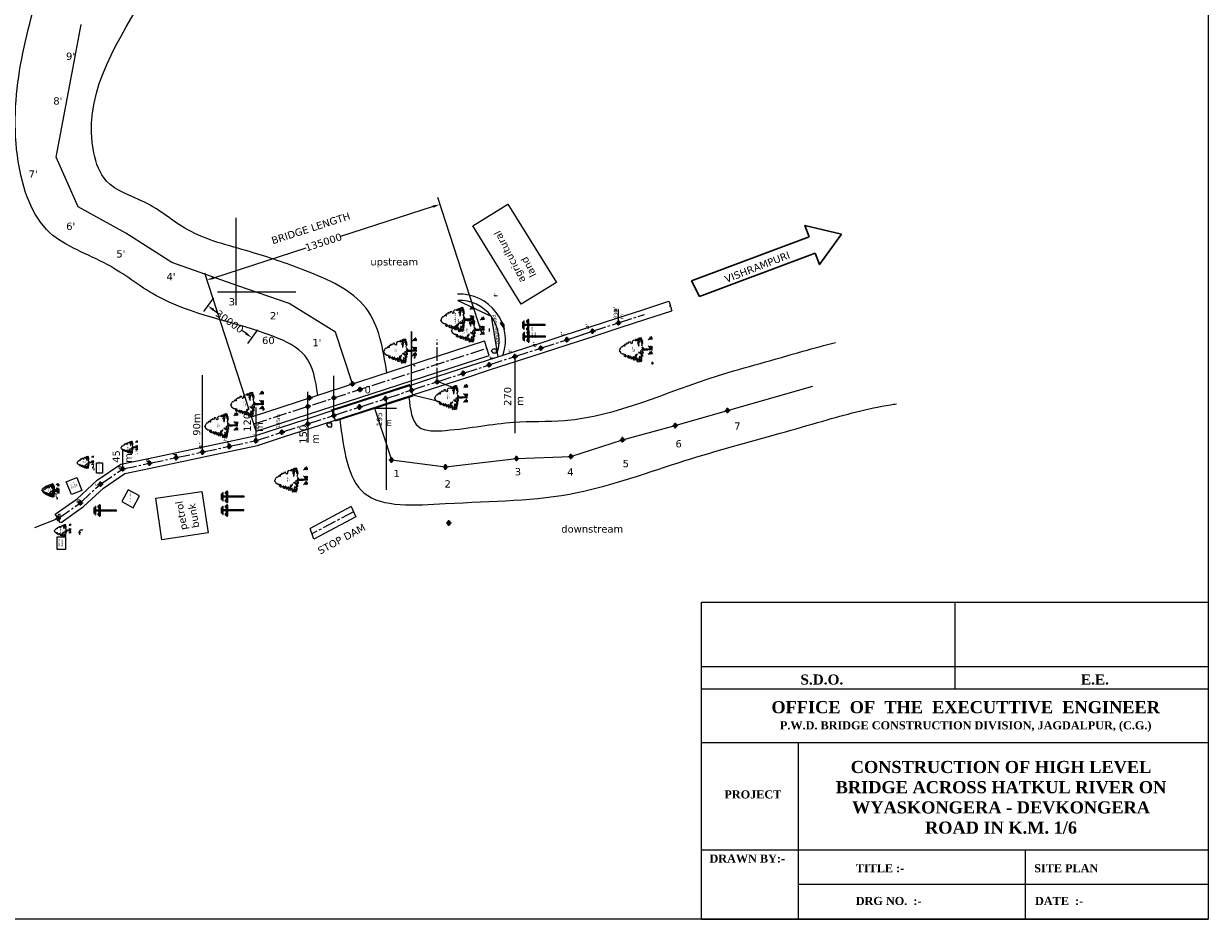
# Model space of a CAD drawing. Header units: millimetres. Extents: x -7700071838 to 844383267715, y -571436171822 to -6721321135.
# Tile 2 of 19: x -7699657326 to -7699004560, y -13451704380 to -13451210950. Entities that reach past the tile are written whole.
import ezdxf

# ---------------------------------------------------------------- set-up
doc = ezdxf.new("R2010")
doc.units = ezdxf.units.MM
doc.header["$MEASUREMENT"] = 0
doc.header["$PDMODE"] = 98
doc.header["$PDSIZE"] = 1500
doc.linetypes.add('CENTER2', pattern=[28.575, 19.05, -3.175, 3.175, -3.175])
doc.layers.add('DIMENTION', color=7, linetype='Continuous', lineweight=9)
for name, color, linetype in [('GROUND_LVL', 114, 'Continuous'), ('SECTION', 7, 'Continuous'), ('TEX', 6, 'Continuous')]:
    doc.layers.add(name, color=color, linetype=linetype)
doc.styles.get("Standard").update_dxf_attribs({"font": 'verdana.ttf', "height": 4000})
doc.dimstyles.new('ISO-25', dxfattribs={"dimtxt": 1600, "dimasz": 4000, "dimexe": 4000, "dimexo": 4000, "dimgap": 0.02, "dimtad": 0, "dimdec": 0, "dimdsep": 46, "dimtxsty": 'Standard', "dimcen": 996, "dimclrd": 1, "dimclre": 1, "dimclrt": 1, "dimadec": 0, "dimazin": 0, "dimtfac": 1, "dimtdec": 0, "dimtix": 1, "dimtmove": 2, "dimatfit": 3, "dimfxl": 1200, "dimlwd": 0, "dimlwe": 0, "dimarcsym": 0})

# ---------------------------------------------------------------- blocks, each defined once
blk = doc.blocks.new('A$C16861002')
h = blk.add_hatch()
h.set_pattern_fill('AR-SAND,_O', color=86, scale=0.00875, angle=-7.1637)
h.set_pattern_definition([(30.3363, (-438.715158, 35.971238), (0.0015555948, 0.01679683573), [0, -0.0133, 0, -0.014875, 0, -0.01421875]), (0.3363, (-438.715158, 35.971238), (0.0184440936, 0.0225698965), [0, -0.007175, 0, -0.0119875, 0, -0.00459375]), (320.3363, (-438.725837, 35.97258), (0.02704221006, -0.0033489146), [0, -0.004375, 0, -0.01575, 0, -0.0205625]), (310.3363, (-438.725837, 35.97258), (0.0270559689, 0.0043395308), [0, -0.0021875, 0, -0.010325, 0, -0.0118125])])
edge = h.paths.add_edge_path()
edge.add_spline(control_points=[(0.438, 0.101), (0.437, 0.102), (0.413, 0.106), (0.357, 0.111), (0.269, 0.122), (0.166, 0.139), (0.083, 0.135), (0.01, 0.173), (-0.007, 0.148), (-0.011, 0.141)], knot_values=[0.028153, 0.028153, 0.028153, 0.028153, 0.042705, 0.440186, 0.998352, 1.57343, 2.182336, 2.529485, 2.667956, 2.667956, 2.667956, 2.667956], degree=3, periodic=0)
edge.add_line((-0.011, 0.141), (0.434, 0.085))
edge.add_arc((0.31, 0.123), 0.13, 342.7907, 350.3646)
at = {"color": 86}
for p, q in [((0.652, 0.166), (0.636, 0.073)), ((0.648, 0.39), (0.64, 0.262)), ((0.65, 0.269), (0.643, 0.158)), ((0.658, 0.459), (0.648, 0.39)), ((0.662, 0.385), (0.679, 0.472)), ((0.669, 0.346), (0.664, 0.266)), ((0.694, 0.469), (0.679, 0.352))]:
    blk.add_line(p, q, dxfattribs=at)
for points in [[(0.41, 1.045), (0.357, 1.036), (0.34, 1.005), (0.366, 1.001), (0.375, 0.973), (0.352, 0.959), (0.39, 0.96), (0.394, 0.987), (0.421, 1), (0.419, 1.017), (0.389, 1.02)], [(0.404, 1.101), (0.397, 1.085), (0.37, 1.105)], [(0.43, 1.175), (0.406, 1.15), (0.427, 1.115)], [(0.454, 1.095), (0.421, 1.066), (0.46, 1.039), (0.471, 1.06), (0.455, 1.067)], [(0.496, 1.221), (0.495, 1.183), (0.449, 1.189), (0.481, 1.207), (0.476, 1.229)], [(0.459, 1.27), (0.494, 1.271), (0.456, 1.243)], [(0.491, 1.15), (0.464, 1.137), (0.482, 1.113)], [(0.517, 1.318), (0.501, 1.298), (0.527, 1.3)], [(0.553, 1.269), (0.516, 1.246), (0.549, 1.231)], [(0.196, 0.638), (0.164, 0.626), (0.192, 0.606)], [(0.181, 0.728), (0.21, 0.648), (0.248, 0.681)], [(0.192, 0.782), (0.197, 0.753), (0.231, 0.782), (0.26, 0.773), (0.255, 0.801), (0.232, 0.793)], [(0.221, 0.602), (0.206, 0.587), (0.239, 0.572), (0.249, 0.588)], [(0.243, 0.643), (0.216, 0.63), (0.264, 0.602), (0.279, 0.617)], [(0.288, 0.759), (0.256, 0.741), (0.27, 0.717)], [(0.286, 0.88), (0.266, 0.86), (0.299, 0.85)], [(0.307, 0.602), (0.272, 0.568), (0.311, 0.569), (0.339, 0.549)], [(0.312, 0.712), (0.275, 0.689), (0.283, 0.655), (0.324, 0.672)], [(0.356, 0.926), (0.313, 0.959), (0.285, 0.94), (0.289, 0.907)], [(0.294, 0.807), (0.305, 0.762), (0.373, 0.792), (0.319, 0.799), (0.314, 0.827)], [(0.328, 0.6), (0.35, 0.575), (0.384, 0.604)], [(0.336, 0.665), (0.352, 0.624), (0.402, 0.678), (0.361, 0.656)], [(0.358, 0.838), (0.338, 0.818), (0.367, 0.809)], [(0.358, 0.909), (0.34, 0.867), (0.401, 0.843), (0.42, 0.857), (0.379, 0.873)], [(0.406, 0.606), (0.381, 0.582), (0.406, 0.502), (0.469, 0.532), (0.424, 0.544), (0.448, 0.568)], [(0.413, 0.935), (0.386, 0.927), (0.397, 0.91), (0.428, 0.917)], [(0.457, 0.842), (0.425, 0.824), (0.432, 0.779), (0.453, 0.776), (0.448, 0.804), (0.465, 0.808), (0.48, 0.789), (0.499, 0.803)], [(0.473, 0.565), (0.497, 0.513), (0.52, 0.559)], [(0.482, 0.773), (0.499, 0.732), (0.523, 0.756)], [(0.502, 0.622), (0.523, 0.586), (0.571, 0.591), (0.56, 0.609), (0.527, 0.613)], [(0.551, 0.533), (0.512, 0.494), (0.53, 0.47), (0.553, 0.483), (0.538, 0.496)], [(0.566, 0.685), (0.549, 0.654), (0.595, 0.648)], [(0.597, 0.522), (0.565, 0.476), (0.622, 0.486)], [(0.605, 0.592), (0.594, 0.566), (0.622, 0.552), (0.653, 0.564)], [(0.645, 0.461), (0.669, 0.518), (0.725, 0.484), (0.678, 0.49)], [(0.853, 0.649), (0.862, 0.62), (0.893, 0.633), (0.907, 0.604), (0.931, 0.656), (0.899, 0.643)], [(0.942, 0.63), (0.976, 0.592), (1.024, 0.597)], [(0.959, 0.504), (1, 0.46), (1.033, 0.484), (1.07, 0.468), (1.067, 0.518), (1.031, 0.5)], [(0.971, 0.667), (0.996, 0.631), (1.01, 0.673)], [(1.047, 0.592), (1.082, 0.565), (1.044, 0.57)], [(1.103, 0.662), (1.056, 0.634), (1.063, 0.617), (1.107, 0.595), (1.139, 0.613), (1.094, 0.624), (1.127, 0.653)], [(1.14, 0.75), (1.11, 0.754), (1.092, 0.712), (1.108, 0.705), (1.12, 0.731)], [(1.098, 0.519), (1.094, 0.492), (1.127, 0.477), (1.128, 0.521)], [(1.152, 0.716), (1.121, 0.703), (1.13, 0.675)], [(1.126, 0.571), (1.135, 0.542), (1.164, 0.571)], [(1.171, 0.527), (1.156, 0.507), (1.183, 0.481)], [(0.735, 0.466), (0.716, 0.447), (0.749, 0.442)], [(0.744, 0.498), (0.777, 0.461), (0.786, 0.493)], [(0.833, 0.492), (0.857, 0.478), (0.874, 0.509)], [(0.922, 0.49), (0.897, 0.459), (0.945, 0.46)]]:
    blk.add_lwpolyline(points, close=True, dxfattribs=at)
for points in [[(0.696, 1.459), (0.68, 1.456), (0.606, 1.371), (0.598, 1.314), (0.578, 1.299), (0.534, 1.292)], [(0.696, 1.459), (0.72, 1.451), (0.725, 1.454), (0.721, 1.463), (0.739, 1.483), (0.79, 1.465), (0.792, 1.457), (0.806, 1.459), (0.816, 1.433), (0.834, 1.437), (0.866, 1.421)], [(1.112, 0.761), (1.118, 0.763), (1.115, 0.845), (1.079, 0.891), (1.02, 0.892), (0.978, 0.921), (0.995, 0.948), (1.056, 0.958), (1.073, 0.985), (1.072, 1.049), (1.026, 1.049), (1.013, 1.086), (1.05, 1.128), (1.036, 1.13), (1.026, 1.155), (1.002, 1.152), (0.985, 1.154), (1.005, 1.175), (0.987, 1.206), (0.99, 1.235), (0.939, 1.224), (0.915, 1.221), (0.914, 1.245), (0.962, 1.262), (0.919, 1.326), (0.889, 1.342), (0.896, 1.393), (0.867, 1.415), (0.866, 1.421)], [(1.104, 0.701), (1.106, 0.673), (1.161, 0.645), (1.176, 0.595), (1.178, 0.568), (1.208, 0.55), (1.186, 0.479)], [(0.601, 0.07), (0.622, 0.184), (0.628, 0.304), (0.633, 0.413), (0.649, 0.466)], [(0.702, 0.459), (0.684, 0.352), (0.676, 0.254), (0.664, 0.123), (0.654, 0.063)], [(0.913, 0.457), (0.953, 0.438), (0.981, 0.448), (1.028, 0.436), (1.068, 0.458), (1.094, 0.448), (1.092, 0.476), (1.132, 0.457), (1.185, 0.479)]]:
    blk.add_lwpolyline(points, dxfattribs=at)
for centre, radius, start, end in [((0.242, 0.146), 0.227, 343.8213, 33.8793), ((0.375, 0.113), 0.0789, 338.4127, 44.178), ((0.31, 0.123), 0.13, 343.4617, 20.2712), ((0.396, 0.136), 0.0898, 354.9817, 66.5193), ((0.218, 0.179), 0.273, 338.8097, 11.1779), ((0.526, 0.078), 0.0496, 83.2374, 178.7654), ((0.587, 0.1), 0.101, 124.1986, 191.1044), ((0.67, 0.06), 0.0496, 346.9072, 82.4352), ((0.616, 0.096), 0.101, 334.5682, 41.474), ((0.993, 0.081), 0.273, 154.4947, 186.8629), ((0.81, 0.084), 0.0898, 99.1533, 170.6909), ((0.962, 0.056), 0.227, 131.7933, 181.8513), ((0.825, 0.057), 0.0789, 121.4946, 187.2599), ((0.89, 0.05), 0.13, 145.4014, 182.2109), ((0.874, 0.067), 0.227, 343.8213, 33.8793), ((1.029, 0.056), 0.0898, 354.9817, 66.5193), ((1.007, 0.034), 0.0789, 338.4127, 44.178), ((0.942, 0.044), 0.13, 343.4617, 20.2712), ((0.85, 0.099), 0.273, 338.8097, 11.1779), ((1.158, -0.001), 0.0496, 83.2374, 178.7654), ((1.22, 0.02), 0.101, 124.1986, 191.1044)]:
    blk.add_arc(centre, radius, start, end, dxfattribs=at)
for points, start_tangent, end_tangent in [([(0.532, 0.127), (0.53, 0.136), (0.535, 0.137), (0.54, 0.136), (0.539, 0.134), (0.541, 0.128), (0.541, 0.125), (0.54, 0.121), (0.533, 0.12), (0.531, 0.126), (0.532, 0.127)], (-0.533022, 0.846101), (-0.533022, 0.846101)), ([(0.532, 0.184), (0.53, 0.188), (0.533, 0.189), (0.535, 0.188), (0.535, 0.187), (0.536, 0.184), (0.536, 0.183), (0.535, 0.181), (0.532, 0.18), (0.531, 0.184), (0.532, 0.184)], (-0.533022, 0.846101), (-0.533022, 0.846101)), ([(0.676, 0.109), (0.68, 0.117), (0.676, 0.119), (0.671, 0.119), (0.671, 0.117), (0.668, 0.112), (0.666, 0.109), (0.667, 0.105), (0.673, 0.102), (0.677, 0.108), (0.676, 0.109)], (0.725822, 0.687882), (0.725822, 0.687882)), ([(0.691, 0.164), (0.693, 0.168), (0.691, 0.169), (0.688, 0.169), (0.688, 0.168), (0.687, 0.166), (0.686, 0.164), (0.686, 0.162), (0.689, 0.16), (0.691, 0.163), (0.691, 0.164)], (0.725822, 0.687882), (0.725822, 0.687882)), ([(1.165, 0.048), (1.163, 0.057), (1.167, 0.057), (1.172, 0.056), (1.172, 0.054), (1.173, 0.049), (1.174, 0.046), (1.172, 0.042), (1.166, 0.04), (1.163, 0.047), (1.165, 0.048)], (-0.533022, 0.846101), (-0.533022, 0.846101)), ([(1.164, 0.104), (1.163, 0.109), (1.165, 0.109), (1.167, 0.109), (1.167, 0.108), (1.168, 0.105), (1.168, 0.103), (1.168, 0.101), (1.164, 0.101), (1.163, 0.104), (1.164, 0.104)], (-0.533022, 0.846101), (-0.533022, 0.846101))]:
    blk.add_spline(points, degree=3, dxfattribs=dict(at, start_tangent=start_tangent, end_tangent=end_tangent))
blk = doc.blocks.new('electick pol')
at = {"color": 165}
for p, q in [((-3840476501.22132, -6721410943.141304), (-3840480023.47962, -6721410943.141305)), ((-3840480023.47962, -6721410943.141305), (-3840480023.47962, -6721411144.741306)), ((-3840476501.22132, -6721411144.741307), (-3840480023.47962, -6721411144.741307)), ((-3840478564.750471, -6721411855.673632), (-3840478564.750471, -6721411144.741308)), ((-3840477959.95047, -6721411855.673632), (-3840477959.95047, -6721411144.741308)), ((-3840476501.22132, -6721411144.741307), (-3840476501.22132, -6721410943.141304)), ((-3840481387.150473, -6721414148.940834), (-3840475137.550468, -6721414148.940834)), ((-3840481387.150473, -6721414955.340834), (-3840475137.550468, -6721414955.340834)), ((-3840481185.550472, -6721413637.952033), (-3840480177.550471, -6721413637.952032)), ((-3840481185.550472, -6721413637.952033), (-3840481185.550472, -6721413947.340834)), ((-3840481185.550472, -6721413947.340834), (-3840480177.550472, -6721413947.340834)), ((-3840480983.950472, -6721414148.940834), (-3840480983.950472, -6721413949.088034)), ((-3840480890.168394, -6721411855.673632), (-3840478564.750471, -6721411855.673631)), ((-3840480890.168394, -6721411855.673632), (-3840480890.168394, -6721412057.273631)), ((-3840480890.168394, -6721412057.273631), (-3840478766.350471, -6721412057.273633)), ((-3840480379.150472, -6721413949.088034), (-3840480379.150472, -6721414148.940834)), ((-3840480177.550472, -6721413947.340834), (-3840480177.550472, -6721413636.742434)), ((-3840478766.350471, -6721412058.886432), (-3840478766.350471, -6721412334.540833)), ((-3840478766.350471, -6721412334.540833), (-3840477758.35047, -6721412334.540833)), ((-3840478564.750471, -6721414148.940834), (-3840478564.750471, -6721412340.320032)), ((-3840478564.750471, -6721425035.340841), (-3840478564.750471, -6721414955.340834)), ((-3840477959.95047, -6721411855.673631), (-3840475634.532547, -6721411855.673632)), ((-3840477959.95047, -6721414148.940834), (-3840477959.95047, -6721412340.320032)), ((-3840477959.95047, -6721425035.340841), (-3840477959.95047, -6721414955.340834)), ((-3840477758.35047, -6721412334.540833), (-3840477758.35047, -6721412055.660832)), ((-3840477758.35047, -6721412055.660832), (-3840475634.532547, -6721412057.273632)), ((-3840476347.150469, -6721413638.355233), (-3840476347.150469, -6721413947.340834)), ((-3840476347.150469, -6721413638.355233), (-3840475339.150468, -6721413638.355233)), ((-3840476347.150469, -6721413947.340834), (-3840475339.150468, -6721413947.340834)), ((-3840476145.550469, -6721414148.940834), (-3840476145.550469, -6721413949.222433)), ((-3840475634.532547, -6721411855.673632), (-3840475634.532547, -6721412057.273631)), ((-3840475540.750468, -6721413949.222433), (-3840475540.750468, -6721414148.940834)), ((-3840475339.150468, -6721413947.340834), (-3840475339.150468, -6721413638.355233)), ((-3840478564.750471, -6721425035.340841), (-3840477959.95047, -6721425035.340841))]:
    blk.add_line(p, q, dxfattribs=at)
for centre, major_axis, ratio, start_param, end_param in [((-3840481387.150473, -6721414552.140834), (397.358505, 68.38464), 0.9999999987, 1.400367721, 4.5419603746), ((-3840475137.550468, -6721414552.140834), (-402.899212, 15.5713), 0.9999999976, 1.6094252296, 4.7510178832)]:
    blk.add_ellipse(centre, major_axis=major_axis, ratio=ratio, start_param=start_param, end_param=end_param, dxfattribs=at)
blk = doc.blocks.new('*D262')
at = {"layer": 'Defpoints', "color": 0, "ltscale": 20, "transparency": 16777216}
for p in [(-7699427937.840042, -13451310488.09671), (-7699403480.532068, -13451385759.950821), (-7699531873.085396, -13451427477.220249)]:
    blk.add_point(p, dxfattribs=at)
at = {"layer": 'SECTION', "color": 1, "lineweight": 0, "ltscale": 20, "transparency": 16777216}
for p, q in [((-7699404716.600045, -13451381955.72476), (-7699429173.908019, -13451306683.87064)), ((-7699431742.066107, -13451311724.16469), (-7699482682.294914, -13451328275.648359)), ((-7699552526.167303, -13451350969.298161), (-7699501585.938501, -13451334417.814489)), ((-7699533109.153373, -13451423672.994181), (-7699557566.461347, -13451348401.14007))]:
    blk.add_line(p, q, dxfattribs=at)
at = {"layer": 'SECTION', "color": 1, "ltscale": 20, "transparency": 16777216}
for points in [[(-7699431948.077436, -13451311090.12701), (-7699431536.054777, -13451312358.20236), (-7699427937.840042, -13451310488.09671)], [(-7699552732.178633, -13451350335.260481), (-7699552320.155973, -13451351603.335831), (-7699556330.39337, -13451352205.366131)]]:
    blk.add_solid(points, dxfattribs=at)
at = {"layer": 'SECTION', "color": 1, "ltscale": 20, "transparency": 16777216, "insert": (-7699492134.116705, -13451331346.731421), "char_height": 4000, "attachment_point": 5, "rotation": 17.9999999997}
blk.add_mtext('135000', dxfattribs=at)
blk = doc.blocks.new('*D263')
at = {"layer": 'Defpoints', "color": 0, "ltscale": 20, "transparency": 16777216}
for p in [(-7699550463.789675, -13451358672.19932), (-7699555974.551804, -13451366257.11269), (-7699526193.279843, -13451376305.756889)]:
    blk.add_point(p, dxfattribs=at)
at = {"layer": 'SECTION', "color": 1, "lineweight": 0, "ltscale": 20, "transparency": 16777216}
for p, q in [((-7699552814.930683, -13451361908.2673), (-7699558325.692814, -13451369493.18066)), ((-7699552738.483826, -13451368608.2537), (-7699550585.286878, -13451370172.642851)), ((-7699534940.10995, -13451381539.529249), (-7699537093.306898, -13451379975.140091)), ((-7699528544.420852, -13451379541.824869), (-7699534055.182982, -13451387126.73823))]:
    blk.add_line(p, q, dxfattribs=at)
at = {"layer": 'SECTION', "color": 1, "ltscale": 20, "transparency": 16777216}
for points in [[(-7699552346.626991, -13451368068.909031), (-7699553130.34066, -13451369147.59836), (-7699555974.551804, -13451366257.11269)], [(-7699534548.253116, -13451381000.18458), (-7699535331.966784, -13451382078.873911), (-7699531704.041972, -13451383890.67025)]]:
    blk.add_solid(points, dxfattribs=at)
at = {"layer": 'SECTION', "color": 1, "ltscale": 20, "transparency": 16777216, "insert": (-7699543839.296888, -13451375073.89147), "char_height": 4000, "attachment_point": 5, "rotation": 324.000000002}
blk.add_mtext('30000', dxfattribs=at)

msp = doc.modelspace()

# ---------------------------------------------------------------- linework, layer by layer
at = {"layer": 'DIMENTION', "color": 5, "lineweight": 30, "ltscale": 20}
for p, q in [((-7699224552.911746, -13451328305.98395), (-7699289383.784546, -13451352587.419531)), ((-7699284951.260288, -13451361261.689079), (-7699221158.474363, -13451337369.05345)), ((-7699289383.784546, -13451352587.419531), (-7699284951.260288, -13451361261.689079))]:
    msp.add_line(p, q, dxfattribs=at)
for points in [[(-7699224552.911746, -13451328305.98395), (-7699226871.968126, -13451322114.156919), (-7699206764.415248, -13451326844.55587)], [(-7699221136.280286, -13451337428.311131), (-7699218817.223907, -13451343620.138161), (-7699206764.415248, -13451326844.55587)]]:
    msp.add_lwpolyline(points, dxfattribs=at)
at = {"layer": 'GROUND_LVL', "color": 4}
for p, q in [((-7699283908.920477, -13451704379.75947), (-7699283908.920477, -13451529567.565599)), ((-7699283908.920477, -13451529567.565599), (-7699004560, -13451529567.565599)), ((-7699144234.460232, -13451529567.565599), (-7699144234.46027, -13451577426.28619)), ((-7699004560, -13451529567.565599), (-7699004560, -13451704379.75947)), ((-7699283908.920477, -13451565097.201191), (-7699004560, -13451565097.201191)), ((-7699283908.920477, -13451577426.28619), (-7699004560, -13451577426.28619)), ((-7699283908.920477, -13451606937.42845), (-7699004560, -13451606937.42845)), ((-7699230519.44989, -13451606937.42845), (-7699230519.44989, -13451704379.75947)), ((-7699283908.920477, -13451666153.449181), (-7699004560, -13451666153.449181)), ((-7699105544.288778, -13451666153.449181), (-7699105544.288778, -13451685005.645149)), ((-7699230519.449903, -13451685005.645149), (-7699004560, -13451685005.645149)), ((-7699105544.288778, -13451685005.645149), (-7699105544.288778, -13451704379.75947)), ((-7699283908.920477, -13451704379.75947), (-7699004560, -13451704379.75947))]:
    msp.add_line(p, q, dxfattribs=at)
at = {"layer": 'SECTION', "ltscale": 20}
for p, q in [((-7699628925.741068, -13451228973.58173), (-7699625573.816296, -13451211387.177)), ((-7699540325.062194, -13451366038.416019), (-7699540325.062194, -13451317946.73712)), ((-7699539378.992762, -13451355440.57782), (-7699575764.569635, -13451342553.824829)), ((-7699510976.627151, -13451365100.06164), (-7699539378.992762, -13451355440.57782)), ((-7699485441.594027, -13451380846.873489), (-7699510976.627151, -13451365100.06164)), ((-7699329554.615561, -13451375765.132549), (-7699329554.615561, -13451368275.00189)), ((-7699301872.716807, -13451363879.2173), (-7699300900.722717, -13451366253.97176)), ((-7699300900.722717, -13451366253.97176), (-7699301396.76757, -13451366457.0044)), ((-7699301396.76757, -13451366457.0044), (-7699300346.685237, -13451367464.46958)), ((-7699300346.685237, -13451367464.46958), (-7699300669.683791, -13451367659.861959)), ((-7699300669.683791, -13451367659.861959), (-7699300126.520926, -13451369094.886101)), ((-7699300173.123338, -13451369110.028139), (-7699300126.520925, -13451369094.886101)), ((-7699476207.75099, -13451409390.456711), (-7699485441.594027, -13451380846.873489)), ((-7699443681.397512, -13451412847.171881), (-7699443681.397512, -13451380615.991699)), ((-7699443681.397512, -13451380615.991699), (-7699443681.397512, -13451394861.036779)), ((-7699400575.695948, -13451380486.90468), (-7699400575.695948, -13451378912.200741)), ((-7699358086.311049, -13451385035.64238), (-7699343820.463305, -13451380400.38747)), ((-7699343820.463305, -13451380400.38747), (-7699343820.463305, -13451380400.38747)), ((-7699400884.789315, -13451393748.82556), (-7699403480.532068, -13451385759.950821)), ((-7699386618.006536, -13451394306.15221), (-7699386618.006536, -13451436594.03767)), ((-7699558728.50506, -13451446919.01819), (-7699558728.50506, -13451404566.8223)), ((-7699486478.940744, -13451426752.93663), (-7699486478.940744, -13451404868.69223)), ((-7699429026.567654, -13451408085.529011), (-7699419754.729108, -13451411831.59495)), ((-7699500745.647153, -13451431388.470539), (-7699500745.647153, -13451413807.75152)), ((-7699476207.75099, -13451409390.456711), (-7699476207.75099, -13451409390.456711)), ((-7699442831.600779, -13451415462.577299), (-7699428091.983809, -13451419074.052271)), ((-7699529277.342641, -13451432414.632759), (-7699529277.342641, -13451422397.04948)), ((-7699457558.263142, -13451417356.038839), (-7699457558.263142, -13451467744.4121)), ((-7699529277.342641, -13451435466.09499), (-7699531873.085393, -13451427477.220249)), ((-7699464091.314747, -13451422843.435101), (-7699454651.154039, -13451451319.448971)), ((-7699464091.314747, -13451422843.435101), (-7699451938.756094, -13451422843.435101)), ((-7699298321.778638, -13451432385.686899), (-7699269483.92776, -13451424116.566219)), ((-7699529277.342641, -13451440658.98037), (-7699529277.342641, -13451432414.632759)), ((-7699500745.647153, -13451431388.470539), (-7699500745.647153, -13451441617.21644)), ((-7699327299.553427, -13451440150.258249), (-7699298321.778638, -13451432385.686899)), ((-7699544056.291049, -13451443800.342831), (-7699544832.748184, -13451440902.56535)), ((-7699355831.248916, -13451449420.76808), (-7699327299.553427, -13451440150.258249)), ((-7699602638.412697, -13451456252.35718), (-7699602638.412697, -13451445947.867279)), ((-7699560595.141544, -13451442031.31163), (-7699560529.10756, -13451441989.79641)), ((-7699454651.154039, -13451451319.448971), (-7699424899.863388, -13451455174.40741)), ((-7699424899.863388, -13451455174.40741), (-7699385812.973726, -13451450467.752979)), ((-7699385812.973726, -13451450467.752979), (-7699355831.248916, -13451449420.76808)), ((-7699638331.562473, -13451483473.872681), (-7699651356.06826, -13451488657.509041)), ((-7699639043.170147, -13451482488.02578), (-7699639908.897674, -13451481221.204559)), ((-7699639311.091654, -13451482753.966221), (-7699639043.170147, -13451482488.02578)), ((-7699638053.347175, -13451483485.907351), (-7699639311.091654, -13451482753.966221)), ((-7699638487.652718, -13451483800.011539), (-7699638053.347175, -13451483485.907351)), ((-7699636983.917064, -13451485879.19656), (-7699638487.652718, -13451483800.011539))]:
    msp.add_line(p, q, dxfattribs=at)
at = {"layer": 'SECTION', "color": 5, "ltscale": 20}
msp.add_line((-7699550463.789674, -13451358672.19932), (-7699507424.152527, -13451358672.19932), dxfattribs=at)
at = {"layer": 'SECTION', "color": 2, "linetype": 'CENTER2', "ltscale": 400}
for p, q in [((-7699343820.463305, -13451380400.38747), (-7699329554.615561, -13451375765.132549)), ((-7699329554.615561, -13451375765.132549), (-7699315288.767817, -13451371129.87764)), ((-7699358086.311049, -13451385035.64238), (-7699343820.463305, -13451380400.38747)), ((-7699530575.214017, -13451431471.657619), (-7699402182.660691, -13451389754.388201)), ((-7699429415.549768, -13451408211.91696), (-7699429415.549768, -13451384935.89987)), ((-7699386618.006536, -13451394306.15221), (-7699372352.158792, -13451389670.897301)), ((-7699372352.158792, -13451389670.897301), (-7699358086.311049, -13451385035.64238)), ((-7699400883.85428, -13451398941.407129), (-7699386618.006536, -13451394306.15221)), ((-7699414760.71991, -13451403450.274099), (-7699400883.85428, -13451398941.407129)), ((-7699443292.415398, -13451412720.78393), (-7699429026.567654, -13451408085.529011)), ((-7699429026.567654, -13451408085.529011), (-7699414760.71991, -13451403450.274099)), ((-7699457558.263142, -13451417356.038839), (-7699443292.415398, -13451412720.78393)), ((-7699486089.95863, -13451426626.548679), (-7699471824.110886, -13451421991.29376)), ((-7699471824.110886, -13451421991.29376), (-7699457558.263142, -13451417356.038839)), ((-7699500745.647153, -13451431388.470539), (-7699486089.95863, -13451426626.548679)), ((-7699515011.494897, -13451436023.725451), (-7699500745.647153, -13451431388.470539)), ((-7699543949.556652, -13451443777.655729), (-7699529277.342641, -13451440658.98037)), ((-7699529277.342641, -13451440658.98037), (-7699515011.494897, -13451436023.725451)), ((-7699573293.984674, -13451450015.006451), (-7699558621.770663, -13451446896.331091)), ((-7699558621.770663, -13451446896.331091), (-7699543949.556652, -13451443777.655729)), ((-7699602638.412697, -13451456252.35718), (-7699587966.198686, -13451453133.68182)), ((-7699587966.198686, -13451453133.68182), (-7699573293.984674, -13451450015.006451)), ((-7699615073.976285, -13451464640.250731), (-7699602638.412697, -13451456252.35718)), ((-7699626044.281809, -13451474870.22613), (-7699615073.976285, -13451464640.250731)), ((-7699638331.562473, -13451483473.872681), (-7699626044.281809, -13451474870.22613)), ((-7699475542.749701, -13451479827.80724), (-7699498512.245307, -13451492040.90469))]:
    msp.add_line(p, q, dxfattribs=at)
at = {"layer": 'SECTION', "color": 1, "ltscale": 400}
for p, q in [((-7699531873.085394, -13451427477.220249), (-7699403480.532067, -13451385759.950821)), ((-7699529277.342641, -13451435466.09499), (-7699400884.789315, -13451393748.82556))]:
    msp.add_line(p, q, dxfattribs=at)
at = {"layer": 'SECTION', "color": 4, "ltscale": 20}
for p, q in [((-7699487467.795126, -13451423709.555771), (-7699444670.251894, -13451409803.791031)), ((-7699442692.543131, -13451415890.552731), (-7699444670.251895, -13451409803.791031)), ((-7699485490.086363, -13451429796.31748), (-7699442692.543131, -13451415890.552731)), ((-7699485490.086363, -13451429796.31748), (-7699487467.795126, -13451423709.555771))]:
    msp.add_line(p, q, dxfattribs=at)
at = {"layer": 'SECTION', "color": 6, "ltscale": 20}
for p, q in [((-7699476848.587073, -13451477022.233089), (-7699499487.51262, -13451489059.56333)), ((-7699476848.587073, -13451477022.233089), (-7699474236.912328, -13451482633.38138)), ((-7699497536.977994, -13451495022.24605), (-7699499487.51262, -13451489059.56333))]:
    msp.add_line(p, q, dxfattribs=at)
at = {"layer": 'SECTION', "color": 6, "ltscale": 400}
msp.add_line((-7699474236.912329, -13451482633.38138), (-7699497536.977994, -13451495022.24605), dxfattribs=at)
at = {"layer": 'SECTION', "color": 32, "ltscale": 20}
for p, q in [((-7699626699.54243, -13451491251.509689), (-7699627184.095998, -13451491251.509689)), ((-7699627184.095998, -13451491351.509689), (-7699627184.095998, -13451491251.509689)), ((-7699626699.54243, -13451491351.509689), (-7699627184.095998, -13451491351.509689)), ((-7699626699.54243, -13451491351.509689), (-7699627184.095998, -13451491351.509689)), ((-7699626677.095059, -13451491476.019819), (-7699626677.095059, -13451492174.06036)), ((-7699626600.077359, -13451491476.019819), (-7699626600.077359, -13451492174.06036)), ((-7699626600.077359, -13451492174.06036), (-7699626171.642215, -13451492174.06036)), ((-7699626600.077359, -13451492251.07806), (-7699626171.642215, -13451492251.07806)), ((-7699626309.989591, -13451491215.03418), (-7699626509.989591, -13451491215.03418)), ((-7699626309.989591, -13451491415.03418), (-7699626509.989591, -13451491415.03418)), ((-7699626171.642215, -13451492174.06036), (-7699626171.642215, -13451492251.07806)), ((-7699626109.989589, -13451491515.03418), (-7699626109.989589, -13451491115.03418)), ((-7699625527.634917, -13451489813.14661), (-7699624736.945668, -13451489813.14661)), ((-7699625527.634917, -13451489873.14661), (-7699624736.945666, -13451489873.14661)), ((-7699624736.945666, -13451489873.14661), (-7699624736.945668, -13451489813.146601))]:
    msp.add_line(p, q, dxfattribs=at)
at = {"layer": 'SECTION', "ltscale": 20}
for points in [[(-7700071838.277792, -13451704379.75947), (-7700071838.277792, -13450963580), (-7699004560, -13450963580), (-7699004560, -13451704379.75947)], [(-7699390470.088075, -13451310317.60664), (-7699363782.907086, -13451353497.21773), (-7699383161.505516, -13451365474.170521), (-7699409848.686504, -13451322294.559429)], [(-7699617120.33646, -13451458654.86643), (-7699617120.33646, -13451452910.266979), (-7699613864.693793, -13451452910.266979), (-7699613864.693793, -13451458654.86643)], [(-7699599696.974391, -13451467707.34215), (-7699603261.744568, -13451474251.707161), (-7699597002.135808, -13451477661.36824), (-7699593437.365631, -13451471117.003229)], [(-7699581142.835102, -13451495259.686029), (-7699584512.985209, -13451472385.500839), (-7699559106.194843, -13451468642.21134), (-7699555736.044736, -13451491516.39653)], [(-7699638842.433647, -13451500574.284121), (-7699638842.433647, -13451493627.620911), (-7699634317.934051, -13451493627.620911), (-7699634317.934051, -13451500574.284121)]]:
    msp.add_lwpolyline(points, close=True, dxfattribs=at)
for points in [[(-7699476207.75099, -13451409390.456711), (-7699485441.594027, -13451380846.873489), (-7699510976.627151, -13451365100.06164), (-7699539378.992762, -13451355440.57782), (-7699575764.569635, -13451342553.824829), (-7699601065.349597, -13451326435.45034), (-7699627303.940811, -13451311891.161739), (-7699639506.040103, -13451284484.79801), (-7699628925.741068, -13451228973.58173)], [(-7699418090.844116, -13451363447.072281), (-7699399730.452968, -13451372166.90712), (-7699396423.526901, -13451392221.92452), (-7699396051.240388, -13451394479.67458)], [(-7699639908.897674, -13451481221.204559), (-7699627779.138908, -13451472727.85603), (-7699616791.185115, -13451462481.423349), (-7699603733.034588, -13451453673.589609), (-7699588537.955835, -13451450443.775921), (-7699573865.741824, -13451447325.10055), (-7699559193.527813, -13451444206.42519), (-7699544521.313802, -13451441087.74983), (-7699529990.071788, -13451437999.03899), (-7699515861.291632, -13451433408.32003), (-7699501595.443888, -13451428773.065121), (-7699487328.737479, -13451424137.53121), (-7699473062.889735, -13451419502.276291), (-7699458797.041991, -13451414867.02137), (-7699444531.194248, -13451410231.76646), (-7699430265.346503, -13451405596.511539), (-7699415999.498759, -13451400961.25663), (-7699401733.651015, -13451396326.001711), (-7699387467.803271, -13451391690.746799), (-7699373201.955527, -13451387055.49188), (-7699358936.107783, -13451382420.236959), (-7699344670.260039, -13451377784.98205), (-7699330404.412295, -13451373149.727131), (-7699316138.564551, -13451368514.472219), (-7699301872.716807, -13451363879.2173)], [(-7699636754.227273, -13451485726.5408), (-7699624309.424709, -13451477012.59623), (-7699613356.767455, -13451466799.07811), (-7699601543.790806, -13451458831.12475), (-7699587394.441536, -13451455823.587721), (-7699572722.227525, -13451452704.912359), (-7699558050.013514, -13451449586.237), (-7699543377.799502, -13451446467.56163), (-7699528564.613494, -13451443318.921749), (-7699514161.698162, -13451438639.130871), (-7699499895.850418, -13451434003.875959), (-7699485629.14401, -13451429368.342051), (-7699471363.296266, -13451424733.08713), (-7699457097.448522, -13451420097.832211), (-7699442831.600779, -13451415462.577299), (-7699428565.753034, -13451410827.32238), (-7699414299.90529, -13451406192.067471), (-7699400034.057546, -13451401556.81255), (-7699385768.209802, -13451396921.55764), (-7699371502.362058, -13451392286.302719), (-7699357236.514314, -13451387651.0478), (-7699342970.66657, -13451383015.792891), (-7699328704.818826, -13451378380.53797), (-7699314438.971082, -13451373745.28306), (-7699300173.123338, -13451369110.028139)], [(-7699398767.440911, -13451392245.730671), (-7699396767.440911, -13451392245.730671), (-7699396767.440911, -13451390245.730671), (-7699398767.440911, -13451390245.730671), (-7699399731.730419, -13451391226.41921), (-7699398767.440911, -13451392245.730671)], [(-7699464091.314747, -13451422843.435101), (-7699454651.154039, -13451451319.448971), (-7699424899.863388, -13451455174.40741), (-7699385812.973726, -13451450467.752979), (-7699355831.248916, -13451449420.76808), (-7699327299.553427, -13451440150.258249), (-7699298321.778638, -13451432385.686899), (-7699269483.92776, -13451424116.566219), (-7699222411.903164, -13451410633.68149)], [(-7699489524.143682, -13451433018.009529), (-7699487524.143682, -13451433018.009529), (-7699487524.143682, -13451431018.009529), (-7699489524.143682, -13451431018.009529), (-7699490488.433189, -13451431998.698071), (-7699489524.143682, -13451433018.009529)]]:
    msp.add_lwpolyline(points, dxfattribs=at)
at = {"layer": 'SECTION', "color": 54, "ltscale": 20}
msp.add_lwpolyline([(-7699630994.982684, -13451470413.370041), (-7699633890.284264, -13451463309.10704), (-7699628093.124233, -13451460946.507771), (-7699625197.822654, -13451468050.770769)], close=True, dxfattribs=at)
at = {"layer": 'SECTION', "ltscale": 20}
for radius in [25424.290067, 21924.290067]:
    msp.add_arc((-7699417244.675223, -13451385355.0273), radius, 341.7472429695, 92.211890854, dxfattribs=at)
at = {"layer": 'SECTION', "color": 32, "ltscale": 20}
for centre, radius, start, end in [((-7699625527.634917, -13451490992.72184), 1179.575231, 89.6804548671, 186.5363984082), ((-7699626572.661872, -13451492146.644871), 107.971756, 165.2907652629, 255.2907652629), ((-7699625527.634917, -13451490992.72184), 1119.575231, 89.6804548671, 186.5363984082)]:
    msp.add_arc(centre, radius, start, end, dxfattribs=at)
at = {"layer": 'SECTION', "color": 5, "ltscale": 20}
for points in [[(-7699495236.806467, -13451415546.35206), (-7699502204.956903, -13451394006.46006), (-7699519553.260594, -13451383308.198071), (-7699584589.121132, -13451360645.74646), (-7699611295.982978, -13451343631.59902), (-7699642853.006423, -13451326139.25528), (-7699660325.518761, -13451286895.35004), (-7699645799.012978, -13451181980.761511)], [(-7699457186.620663, -13451403210.116819), (-7699468678.231151, -13451367687.286921), (-7699502399.993707, -13451346891.925211), (-7699532820.38981, -13451336546.12064), (-7699566940.018139, -13451324461.90321), (-7699590834.716216, -13451309239.30167), (-7699611754.875199, -13451297643.06819), (-7699618686.561445, -13451282074.24597), (-7699591513.053825, -13451197107.283819)], [(-7699445069.84751, -13451416662.98575), (-7699439620.842381, -13451433099.77644), (-7699424808.994961, -13451435018.98918), (-7699387360.272831, -13451430509.594971), (-7699359338.343267, -13451429531.04763), (-7699274996.674877, -13451404891.33231), (-7699251457.869322, -13451398149.08942), (-7699227919.063766, -13451391406.84654), (-7699209918.179094, -13451386504.684139)], [(-7699483075.323992, -13451429136.87558), (-7699469681.465696, -13451469539.12151), (-7699424990.731814, -13451475329.825649), (-7699352324.154564, -13451469310.488541), (-7699292976.807636, -13451451659.02984), (-7699240437.961601, -13451436601.158291), (-7699216904.742559, -13451429860.516439), (-7699179705.783028, -13451420903.461349), (-7699176343.35597, -13451420398.69669)]]:
    msp.add_spline(points, degree=3, dxfattribs=at)
at = {"layer": 'SECTION', "color": 230, "ltscale": 20}
for p in [(-7699329554.615561, -13451375765.132549), (-7699343820.463305, -13451380400.38747), (-7699372352.158792, -13451389670.897301), (-7699358086.311049, -13451385035.64238), (-7699386618.006536, -13451394306.15221), (-7699415149.702024, -13451403576.66205), (-7699400883.85428, -13451398941.407129), (-7699476207.75099, -13451409390.456711), (-7699429415.549768, -13451408211.91696), (-7699499763.813054, -13451417044.28524), (-7699486478.940744, -13451417143.909901), (-7699472007.75099, -13451412441.93532), (-7699443681.397512, -13451412847.171881), (-7699500745.647153, -13451421779.44381), (-7699472213.093, -13451422117.681709), (-7699457947.245256, -13451417482.42679), (-7699486478.940744, -13451426752.93663), (-7699269483.92776, -13451424116.566219), (-7699515011.494897, -13451436023.725451), (-7699500745.647153, -13451431388.470539), (-7699298321.778638, -13451432385.686899), (-7699529384.077038, -13451440681.667471), (-7699327299.553427, -13451440150.258249), (-7699558728.50506, -13451446919.01819), (-7699544056.291049, -13451443800.342831), (-7699355831.248916, -13451449420.76808), (-7699602638.412697, -13451456252.35718), (-7699587966.198686, -13451453133.68182), (-7699573293.984674, -13451450015.006451), (-7699454651.154039, -13451451319.448971), (-7699424899.863388, -13451455174.40741), (-7699385812.973726, -13451450467.752979), (-7699615073.976285, -13451464640.250731), (-7699626044.281809, -13451474870.22613), (-7699638331.562473, -13451483473.872681), (-7699423056.072199, -13451486025.378559)]:
    msp.add_point(p, dxfattribs=at)

# ---------------------------------------------------------------- block references
at = {"layer": 'SECTION', "color": 2, "linetype": 'CENTER2', "ltscale": 400}
for p, xscale, yscale, zscale, rotation in [((-7699407390.432283, -13451381614.189381), 12801.6000019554, 12801.60000038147, 12801.6, 97.27622080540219), ((-7699401579.814185, -13451387400.896049), 12801.6000019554, 12801.60000038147, 12801.6, 97.27622080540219), ((-7699308988.57092, -13451398286.777081), 12801.6000019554, 12801.60000038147, 12801.6, 97.27622080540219), ((-7699438912.123378, -13451398996.942961), 12801.6000019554, 12801.60000038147, 12801.6, 97.27622080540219), ((-7699410821.579676, -13451424655.121731), 12801.6000019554, 12801.60000038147, 12801.6, 97.27622080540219), ((-7699523167.966058, -13451428347.78117), 12801.6000019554, 12801.60000038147, 12801.6, 97.27622080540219), ((-7699537396.422152, -13451440095.92527), 12801.6000019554, 12801.60000038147, 12801.6, 97.27622080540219), ((-7699593584.420997, -13451448221.548321), 6400.799999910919, 6400.800001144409, 6400.799999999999, 97.27622079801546), ((-7699617793.252542, -13451456509.728331), 6400.799999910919, 6400.800001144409, 6400.799999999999, 97.27622079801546), ((-7699498982.711655, -13451470051.051519), 12801.6000019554, 12801.60000038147, 12801.6, 97.27622080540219), ((-7699637262.461276, -13451471604.502729), 6400.799999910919, 6400.800001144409, 6400.799999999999, 97.27622079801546), ((-7699636720.36388, -13451472270.193781), 6400.799999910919, 6400.800001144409, 6400.799999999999, 97.27622079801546), ((-7699630337.210848, -13451494088.302999), 6400.799999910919, 6400.800001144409, 6400.799999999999, 97.27622079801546)]:
    msp.add_blockref('A$C16861002', p, dxfattribs=dict(at, xscale=xscale, yscale=yscale, zscale=zscale, rotation=rotation))
at = {"layer": 'SECTION', "color": 32, "xscale": 0.8870468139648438, "yscale": 0.8870468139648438, "zscale": 0.8870472, "rotation": 90}
for p in [(-13661588623.107149, -10044692997.492439), (-13661588473.164539, -10044699310.93886), (-13661754585.109221, -10044787567.249901), (-13661824785.604219, -10044795158.57976), (-13661754609.993719, -10044795109.672779)]:
    msp.add_blockref('electick pol', p, dxfattribs=at)

# ---------------------------------------------------------------- texts
at = {"layer": 'SECTION'}
msp.add_text('c', height=2000, rotation=90, dxfattribs=at).set_placement((-7699616247.383085, -13451465734.47028))
at = {"layer": 'SECTION', "ltscale": 20, "char_height": 4000, "attachment_point": 1}
for s, width, insert in [("9'", 10270, (-7699633986.385504, -13451226875.08609)), ("8'", 18176.45730448, (-7699641036.385504, -13451251490.908791)), ("7'", 11410, (-7699654626.385504, -13451291813.58173)), ("6'", 9900, (-7699633906.385504, -13451320563.58173)), ("5'", 13060, (-7699606276.385504, -13451335763.58173)), ('upstream', 99570, (-7699466296.385504, -13451340136.798651)), ("4'", 14410, (-7699578646.385504, -13451348313.58173)), ("3'", 12760, (-7699544356.385504, -13451362143.58173)), ("2'", 16380, (-7699521606.385504, -13451369853.58173)), ('60', 9280, (-7699525996.385504, -13451383443.58173)), ("1'", 17431.71299553, (-7699498256.385504, -13451384693.58173)), ('0', 10699.34351254, (-7699469496.385504, -13451410613.022909)), ('7', 13218.95343399, (-7699265777.322721, -13451430637.318239)), ('6', 13795.84042931, (-7699298157.165642, -13451440396.10177)), ('5', 16474.24433517, (-7699327281.717659, -13451451301.511221)), ('1', 11026.78285217, (-7699453587.00465, -13451456751.1001)), ('3', 15106.19803429, (-7699386717.560658, -13451455791.42407)), ('4', 13029.40485001, (-7699357790.798466, -13451455919.173149)), ('2', 16655.5516777, (-7699425418.436796, -13451462493.577129)), ('downstream', 45200, (-7699361106.385504, -13451487330.317789))]:
    msp.add_mtext_dynamic_manual_height_columns(s, width=width, gutter_width=20000, heights=[0], dxfattribs=dict(at, insert=insert))
at = {"layer": 'SECTION', "ltscale": 20, "attachment_point": 1}
for s, width, insert, char_height, rotation in [('BRIDGE LENGTH', 98246.97345543, (-7699521265.744322, -13451328722.751459), 4000, 17.988620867), ('pmgsy road', 142430, (-7699397183.223116, -13451387496.756981), 2000, 97.1324409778), ('i', 5355.83303881, (-7699531402.244698, -13451437666.22678), 2000, 90), ('STOP DAM', 47868.87041712, (-7699495845.35051, -13451499991.910101), 4000, 28.4087065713)]:
    msp.add_mtext_dynamic_manual_height_columns(s, width=width, gutter_width=20000, heights=[0], dxfattribs=dict(at, insert=insert, char_height=char_height, rotation=rotation))
for s, insert, char_height, width, rotation in [('agricultural land', (-7699384154.892529, -13451354278.6091), 4000, 5258.25789833, 117.1813775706), ('VISHRAMPURI', (-7699271555.122272, -13451350071.08494), 4000, 1038.2084918, 21.302165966), ("{\\fVerdana|b1|i0|c0|p34;f'}", (-7699398233.426637, -13451361373.35725), 2000, 8830, 90), ("{\\fVerdana|b1|i0|c0|p34;a'}", (-7699332461.283009, -13451369621.561331), 2000, 8830, 90), ('330 m', (-7699332165.044533, -13451373639.36813), 2000, 2123.64059162, 90), ('kanhuwa tree', (-7699420149.511345, -13451376428.68494), 1000, 3619.47348595, 90), ('chenna tree', (-7699415380.86017, -13451381727.245689), 1000, 4449.31783247, 90), ('11KV ELECTRIC POLE', (-7699379348.486572, -13451384336.21806), 1000, 4827.98077726, 90), ("{\\fVerdana|b1|i0|c0|p34;c'}", (-7699361505.922522, -13451383095.604469), 2000, 8830, 90), ("{\\fVerdana|b1|i0|c0|p34;b'}", (-7699347861.457484, -13451379177.24238), 2000, 8830, 90), ('road marking of km', (-7699398767.44091, -13451392245.730671), 400, 2938.08522367, 90), ("{\\fVerdana|b1|i0|c0|p34;d'}", (-7699376766.677926, -13451389089.515539), 2000, 8830, 90), ('mango tree', (-7699322312.20747, -13451391793.615879), 600, 1992.14325714, 90), ('sivna tree', (-7699453131.666973, -13451391696.944929), 600, 2036.1967926, 90), ("{\\fVerdana|b1|i0|c0|p34;f'}", (-7699400528.287068, -13451395729.998569), 2000, 8830, 90), ("{\\fVerdana|b1|i0|c0|p34;e'}", (-7699390529.992608, -13451392754.631769), 2000, 8830, 90), ('mango tree', (-7699424145.216227, -13451418161.960529), 600, 1992.14325714, 90), ('270 m', (-7699392688.321287, -13451421526.652929), 4000, 5505.84403276, 90), ('mango tree', (-7699536491.602608, -13451421854.61998), 600, 1992.14325714, 90), ('90m', (-7699564048.378029, -13451437984.72208), 4000, 2349.8237648, 90), ('120 m', (-7699536151.715706, -13451435836.296709), 4000, 3497.05654716, 90), ('135m', (-7699518096.096409, -13451433997.35005), 2000, 6909.23052168, 90), ('195 m', (-7699462822.672314, -13451432876.41802), 3000, 5918.38584518, 90), ('mango tree', (-7699550720.058702, -13451433602.76408), 600, 1992.14325714, 90), ('150 m', (-7699505357.728947, -13451442365.13735), 4000, 3552.64478254, 90), ('road marking of km', (-7699489524.143681, -13451433018.009529), 400, 2938.08522367, 90), ('\\pxt1;45 m', (-7699608387.351704, -13451452919.30987), 4000, 11502.37941885, 90), ('dhuminar tree', (-7699600311.523396, -13451446105.209761), 600, 386.93863487, 90), ('{\\fVerdana|b1|i0|c0|p34;f}', (-7699574901.856121, -13451448855.71344), 2000, 8830, 90), ('{\\fVerdana|b1|i0|c0|p34;g}', (-7699561189.937218, -13451445192.559191), 2000, 8830, 90), ('imly tree', (-7699624871.655117, -13451453463.338181), 600, 1246.81383419, 90), ('ghar kirana dukan', (-7699616234.142426, -13451459453.138969), 600, 11644.20185375, 90), ('{\\fVerdana|b1|i0|c0|p34;e}', (-7699590309.999838, -13451452567.76037), 2000, 8830, 90), ('{\\fVerdana|b1|i0|c0|p34;d}', (-7699605520.094088, -13451456634.39019), 2000, 8830, 90), ('mango tree', (-7699512306.348206, -13451463557.89032), 600, 1992.14325714, 90), ('imly jhad', (-7699643953.661047, -13451469126.0818), 600, 1111.38175821, 90), ('house of kanwar das', (-7699630871.429913, -13451467186.727551), 600, 2227.50850487, 112.1730701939), ('{\\fVerdana|b1|i0|c0|p34;b}', (-7699628163.825127, -13451474870.22613), 2000, 8830, 90), ('kirana dukan', (-7699598954.969498, -13451474338.188101), 600, 5221.06111288, 90), ('petrol bunk', (-7699570995.65633, -13451490257.490709), 4000, 3969.44651604, 100.1009708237), ('{\\fVerdana|b1|i0|c0|p34;a}', (-7699639030.501626, -13451482534.64485), 2000, 8830, 90), ('mango tree', (-7699637430.062515, -13451491545.025141), 600, 1471.40064049, 90), ('kirana dukan', (-7699638296.314037, -13451499252.450081), 1000, 655.33563805, 90)]:
    msp.add_mtext(s, dxfattribs=dict(at, insert=insert, char_height=char_height, width=width, rotation=rotation))
at = {"layer": 'SECTION', "color": 0, "ltscale": 20, "insert": (-7699547383.36455, -13451441087.74983), "char_height": 2000, "attachment_point": 1, "rotation": 90}
msp.add_mtext_dynamic_manual_height_columns('h', width=9314.31600618, gutter_width=20000, heights=[0], dxfattribs=at)
at = {"layer": 'TEX'}
for s, insert, char_height, width, attachment_point in [('{\\fTimes New Roman|b1|i0|c0|p18;S.D.O.}', (-7699229312.789275, -13451569494.271061), 5565.39984, 38692.44061563, 1), ('{\\fTimes New Roman|b1|i0|c0|p18;E.E.}', (-7699074749.714628, -13451569494.271061), 5565.39984, 38692.44061563, 1), ('{\\fTimes New Roman|b1|i0|c0|p18;OFFICE  OF  THE  EXECUTTIVE  ENGINEER\\P\\H0.6667x;P.W.D. BRIDGE CONSTRUCTION DIVISION, JAGDALPUR, (C.G.)}', (-7699138259.596794, -13451584158.770889), 6678.479808, 336632.33657814, 2), ('{\\fTimes New Roman|b1|i0|c0|p18;CONSTRUCTION OF HIGH LEVEL \\PBRIDGE ACROSS HATKUL RIVER ON \\PWYASKONGERA - DEVKONGERA \\PROAD IN K.M. 1/6}', (-7699118791.20354, -13451617118.130541), 6678.479808, 274239.17527406, 2), ('{\\fTimes New Roman|b1|i0|c0|p18;PROJECT}', (-7699271215.672094, -13451633335.11887), 4452.319872, 62131.67858177, 1), ('{\\fTimes New Roman|b1|i0|c0|p18;DRAWN BY:-}', (-7699279450.322998, -13451668680.338779), 4452.319872, 62131.67858177, 1), ('{\\fTimes New Roman|b1|i0|c0|p18;TITLE :-}', (-7699198834.556336, -13451674004.979759), 4452.319872, 62131.67858177, 1), ('{\\fTimes New Roman|b1|i0|c0|p18;SITE PLAN}', (-7699100490.447197, -13451674004.97982), 4452.319872, 200345.04436827, 1), ('{\\fTimes New Roman|b1|i0|c0|p18;DRG NO.  :-    }', (-7699198834.556362, -13451692034.94837), 4452.319872, 164802.17483009, 1), ('{\\fTimes New Roman|b1|i0|c0|p18;DATE  :-   }', (-7699100053.101612, -13451692034.94837), 4452.319872, 62131.67858177, 1)]:
    msp.add_mtext(s, dxfattribs=dict(at, insert=insert, char_height=char_height, width=width, attachment_point=attachment_point))

# ---------------------------------------------------------------- dimensions: what is measured, and where the dimension line sits
at = {"layer": 'SECTION', "ltscale": 20}
for p1, p2, distance, picture, middle in [((-7699531873.085393, -13451427477.220249), (-7699403480.532067, -13451385759.950821), 79145.511146, '*D262', (-7699492134.116705, -13451331346.731421)), ((-7699526193.279842, -13451376305.756889), (-7699550463.789674, -13451358672.19932), 9375.468526, '*D263', (-7699543839.296888, -13451375073.89147))]:
    dim = msp.add_aligned_dim(p1=p1, p2=p2, distance=distance, dimstyle='ISO-25', override={"dimtxt": 4000, "dimfxl": 300}, dxfattribs=at)
    dim.commit()
    dim.dimension.update_dxf_attribs({"geometry": picture, "text_midpoint": middle})

doc.saveas('drawing.dxf')
